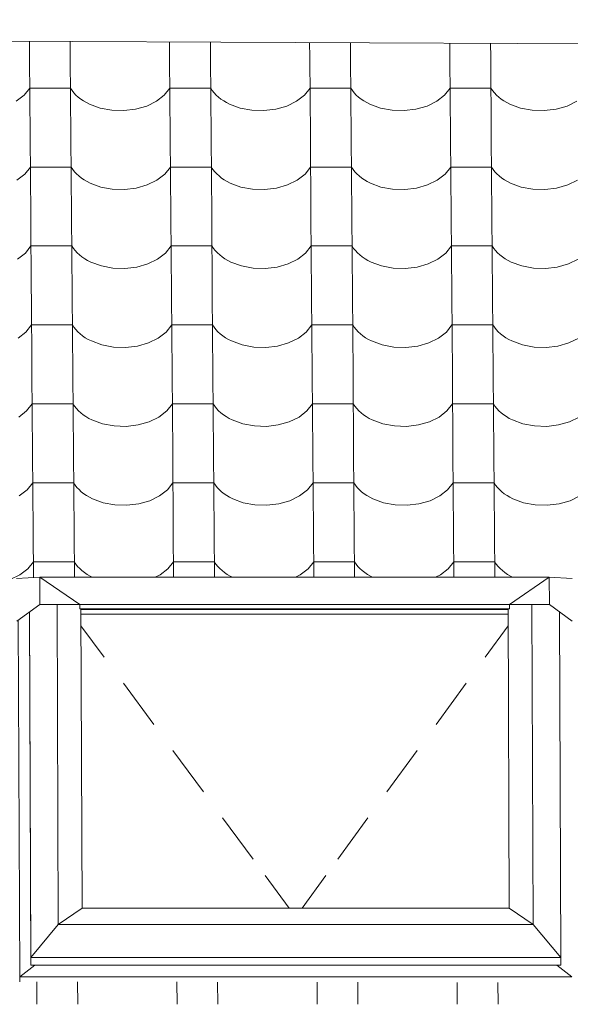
# Model space of a CAD drawing. Header units: millimetres. Extents: x -27785 to 104762, y -947 to 11132.
# Tile 55 of 146: x -15155 to -14507, y 9736 to 10896. Entities that reach past the tile are written whole.
import ezdxf

# ---------------------------------------------------------------- set-up
doc = ezdxf.new("R2010")
doc.units = ezdxf.units.MM
doc.header["$MEASUREMENT"] = 0
for name, color, linetype in [('POHLED JIŽNÍ_1_Bourané_Konstrukce - krov', 7, 'Continuous'), ('POHLED JIŽNÍ_1_Bourané_Konstrukce - střechy a skořepiny', 7, 'Continuous'), ('POHLED JIŽNÍ_1_Bourané_Výplně - Povrchové', 7, 'Continuous'), ('POHLED JIŽNÍ_1_Konstrukce - nosné', 7, 'Continuous')]:
    doc.layers.add(name, color=color, linetype=linetype)

# ---------------------------------------------------------------- blocks, each defined once
blk = doc.blocks.new('*X2', base_point=(-29303.7, -27473.9))
at = {"layer": 'POHLED JIŽNÍ_1_Bourané_Výplně - Povrchové', "color": 7, "linetype": 'Continuous', "lineweight": 13}
for p, q in [((-15143.7, 10870.5), (-15143.5, 10851.8)), ((-15095.6, 10870.3), (-15095.5, 10851.8)), ((-14978.7, 10869.7), (-14978.5, 10851.8)), ((-14930.6, 10869.5), (-14930.5, 10851.8)), ((-14813.7, 10868.9), (-14813.5, 10851.8)), ((-14765.6, 10868.7), (-14765.5, 10851.8)), ((-14648.7, 10868.1), (-14648.5, 10851.8)), ((-14600.6, 10867.9), (-14600.5, 10851.8)), ((-15143.5, 10851.5), (-15142.8, 10758.8)), ((-15095.5, 10851.5), (-15094.8, 10758.8)), ((-14978.5, 10851.5), (-14977.8, 10758.8)), ((-14930.5, 10851.5), (-14929.8, 10758.8)), ((-14813.5, 10851.5), (-14812.8, 10758.8)), ((-14765.5, 10851.5), (-14764.8, 10758.8)), ((-14648.5, 10851.5), (-14647.8, 10758.8)), ((-14600.5, 10851.5), (-14599.8, 10758.8)), ((-15149.8, 10806.9), (-15143.2, 10815.3)), ((-15119.2, 10815.3), (-15143.2, 10815.3)), ((-15095.2, 10815.3), (-15119.2, 10815.3)), ((-15095.2, 10815.3), (-15093.4, 10812.5)), ((-14984.8, 10806.9), (-14978.2, 10815.3)), ((-14954.2, 10815.3), (-14978.2, 10815.3)), ((-14930.2, 10815.3), (-14954.2, 10815.3)), ((-14930.2, 10815.3), (-14928.4, 10812.5)), ((-14819.9, 10806.9), (-14813.2, 10815.3)), ((-14789.2, 10815.3), (-14813.2, 10815.3)), ((-14765.2, 10815.3), (-14789.2, 10815.3)), ((-14765.2, 10815.3), (-14763.4, 10812.5)), ((-14654.9, 10806.9), (-14648.3, 10815.3)), ((-14624.2, 10815.3), (-14648.3, 10815.3)), ((-14600.2, 10815.3), (-14624.2, 10815.3)), ((-14600.2, 10815.3), (-14598.4, 10812.5)), ((-15159.1, 10799.8), (-15149.8, 10806.9)), ((-15093.4, 10812.5), (-15091.2, 10809.8)), ((-15091.2, 10809.8), (-15088.8, 10807.2)), ((-15088.8, 10807.2), (-15086.1, 10804.8)), ((-15086.1, 10804.8), (-15083.1, 10802.5)), ((-15083.1, 10802.5), (-15079.9, 10800.3)), ((-14994.1, 10799.8), (-14984.8, 10806.9)), ((-14928.4, 10812.5), (-14926.2, 10809.8)), ((-14926.2, 10809.8), (-14923.8, 10807.2)), ((-14923.8, 10807.2), (-14921.1, 10804.8)), ((-14921.1, 10804.8), (-14918.1, 10802.5)), ((-14918.1, 10802.5), (-14914.9, 10800.3)), ((-14829.1, 10799.8), (-14819.9, 10806.9)), ((-14763.4, 10812.5), (-14761.2, 10809.8)), ((-14761.2, 10809.8), (-14758.8, 10807.2)), ((-14758.8, 10807.2), (-14756.1, 10804.8)), ((-14756.1, 10804.8), (-14753.1, 10802.5)), ((-14753.1, 10802.5), (-14749.9, 10800.3)), ((-14664.1, 10799.8), (-14654.9, 10806.9)), ((-14598.4, 10812.5), (-14596.2, 10809.8)), ((-14596.2, 10809.8), (-14593.8, 10807.2)), ((-14593.8, 10807.2), (-14591.1, 10804.8)), ((-14591.1, 10804.8), (-14588.1, 10802.5)), ((-14588.1, 10802.5), (-14584.9, 10800.3)), ((-15079.9, 10800.3), (-15076.5, 10798.3)), ((-15076.5, 10798.3), (-15072.9, 10796.4)), ((-15072.9, 10796.4), (-15060.4, 10791.8)), ((-15060.4, 10791.8), (-15046.7, 10789.2)), ((-15032.5, 10788.8), (-15018.6, 10790.4)), ((-15018.6, 10790.4), (-15005.5, 10794.2)), ((-15005.5, 10794.2), (-14994.1, 10799.8)), ((-14914.9, 10800.3), (-14911.5, 10798.3)), ((-14911.5, 10798.3), (-14907.9, 10796.4)), ((-14907.9, 10796.4), (-14895.4, 10791.8)), ((-14895.4, 10791.8), (-14881.7, 10789.2)), ((-14867.5, 10788.8), (-14853.6, 10790.4)), ((-14853.6, 10790.4), (-14840.5, 10794.2)), ((-14840.5, 10794.2), (-14829.1, 10799.8)), ((-14749.9, 10800.3), (-14746.5, 10798.3)), ((-14746.5, 10798.3), (-14742.9, 10796.4)), ((-14742.9, 10796.4), (-14730.4, 10791.8)), ((-14730.4, 10791.8), (-14716.7, 10789.2)), ((-14702.5, 10788.8), (-14688.6, 10790.4)), ((-14688.6, 10790.4), (-14675.5, 10794.2)), ((-14675.5, 10794.2), (-14664.1, 10799.8)), ((-14584.9, 10800.3), (-14581.5, 10798.3)), ((-14581.5, 10798.3), (-14577.9, 10796.4)), ((-14577.9, 10796.4), (-14565.4, 10791.8)), ((-14565.4, 10791.8), (-14551.7, 10789.2)), ((-14537.5, 10788.8), (-14523.6, 10790.4)), ((-14523.6, 10790.4), (-14510.5, 10794.2)), ((-14510.5, 10794.2), (-14499.1, 10799.8)), ((-15046.7, 10789.2), (-15032.5, 10788.8)), ((-14881.7, 10789.2), (-14867.5, 10788.8)), ((-14716.7, 10789.2), (-14702.5, 10788.8)), ((-14551.7, 10789.2), (-14537.5, 10788.8)), ((-15142.8, 10758.5), (-15142.1, 10665.8)), ((-15094.8, 10758.5), (-15094, 10665.8)), ((-14977.8, 10758.5), (-14977.1, 10665.8)), ((-14929.8, 10758.5), (-14929, 10665.8)), ((-14812.8, 10758.5), (-14812.1, 10665.8)), ((-14764.8, 10758.5), (-14764, 10665.8)), ((-14647.8, 10758.5), (-14647.1, 10665.8)), ((-14599.8, 10758.5), (-14599.1, 10665.8)), ((-15149.1, 10713.9), (-15142.5, 10722.3)), ((-15118.5, 10722.3), (-15142.5, 10722.3)), ((-15094.5, 10722.3), (-15118.5, 10722.3)), ((-15094.5, 10722.3), (-15092.6, 10719.5)), ((-14984.1, 10713.9), (-14977.5, 10722.3)), ((-14953.5, 10722.3), (-14977.5, 10722.3)), ((-14929.5, 10722.3), (-14953.5, 10722.3)), ((-14929.5, 10722.3), (-14927.6, 10719.5)), ((-14819.1, 10713.9), (-14812.5, 10722.3)), ((-14788.5, 10722.3), (-14812.5, 10722.3)), ((-14764.5, 10722.3), (-14788.5, 10722.3)), ((-14764.5, 10722.3), (-14762.6, 10719.5)), ((-14654.1, 10713.9), (-14647.5, 10722.3)), ((-14623.5, 10722.3), (-14647.5, 10722.3)), ((-14599.5, 10722.3), (-14623.5, 10722.3)), ((-14599.5, 10722.3), (-14597.6, 10719.5)), ((-15158.4, 10706.8), (-15149.1, 10713.9)), ((-15092.6, 10719.5), (-15090.5, 10716.8)), ((-15090.5, 10716.8), (-15088.1, 10714.2)), ((-15088.1, 10714.2), (-15085.4, 10711.8)), ((-15085.4, 10711.8), (-15082.4, 10709.4)), ((-15082.4, 10709.4), (-15079.2, 10707.3)), ((-14993.4, 10706.8), (-14984.1, 10713.9)), ((-14927.6, 10719.5), (-14925.5, 10716.8)), ((-14925.5, 10716.8), (-14923.1, 10714.2)), ((-14923.1, 10714.2), (-14920.4, 10711.8)), ((-14920.4, 10711.8), (-14917.4, 10709.4)), ((-14917.4, 10709.4), (-14914.2, 10707.3)), ((-14828.4, 10706.8), (-14819.1, 10713.9)), ((-14762.6, 10719.5), (-14760.5, 10716.8)), ((-14760.5, 10716.8), (-14758.1, 10714.2)), ((-14758.1, 10714.2), (-14755.4, 10711.8)), ((-14755.4, 10711.8), (-14752.4, 10709.4)), ((-14752.4, 10709.4), (-14749.2, 10707.3)), ((-14663.4, 10706.8), (-14654.1, 10713.9)), ((-14597.6, 10719.5), (-14595.5, 10716.8)), ((-14595.5, 10716.8), (-14593.1, 10714.2)), ((-14593.1, 10714.2), (-14590.4, 10711.8)), ((-14590.4, 10711.8), (-14587.4, 10709.4)), ((-14587.4, 10709.4), (-14584.2, 10707.3)), ((-15079.2, 10707.3), (-15075.8, 10705.2)), ((-15075.8, 10705.2), (-15072.1, 10703.4)), ((-15072.1, 10703.4), (-15059.7, 10698.8)), ((-15059.7, 10698.8), (-15046, 10696.2)), ((-15017.8, 10697.4), (-15004.8, 10701.2)), ((-15004.8, 10701.2), (-14993.4, 10706.8)), ((-14914.2, 10707.3), (-14910.8, 10705.2)), ((-14910.8, 10705.2), (-14907.1, 10703.4)), ((-14907.1, 10703.4), (-14894.7, 10698.8)), ((-14894.7, 10698.8), (-14881, 10696.2)), ((-14852.8, 10697.4), (-14839.8, 10701.2)), ((-14839.8, 10701.2), (-14828.4, 10706.8)), ((-14749.2, 10707.3), (-14745.8, 10705.2)), ((-14745.8, 10705.2), (-14742.2, 10703.4)), ((-14742.2, 10703.4), (-14729.7, 10698.8)), ((-14729.7, 10698.8), (-14716, 10696.2)), ((-14687.8, 10697.4), (-14674.8, 10701.2)), ((-14674.8, 10701.2), (-14663.4, 10706.8)), ((-14584.2, 10707.3), (-14580.8, 10705.2)), ((-14580.8, 10705.2), (-14577.2, 10703.4)), ((-14577.2, 10703.4), (-14564.7, 10698.8)), ((-14564.7, 10698.8), (-14551, 10696.2)), ((-14522.9, 10697.4), (-14509.8, 10701.2)), ((-14509.8, 10701.2), (-14498.4, 10706.8)), ((-15046, 10696.2), (-15031.8, 10695.8)), ((-15031.8, 10695.8), (-15017.8, 10697.4)), ((-14881, 10696.2), (-14866.8, 10695.8)), ((-14866.8, 10695.8), (-14852.8, 10697.4)), ((-14716, 10696.2), (-14701.8, 10695.8)), ((-14701.8, 10695.8), (-14687.8, 10697.4)), ((-14551, 10696.2), (-14536.8, 10695.8)), ((-14536.8, 10695.8), (-14522.9, 10697.4)), ((-15142.1, 10665.5), (-15141.4, 10572.8)), ((-15094, 10665.5), (-15093.3, 10572.8)), ((-14977.1, 10665.5), (-14976.4, 10572.8)), ((-14929, 10665.5), (-14928.3, 10572.8)), ((-14812.1, 10665.5), (-14811.4, 10572.8)), ((-14764, 10665.5), (-14763.3, 10572.8)), ((-14647.1, 10665.5), (-14646.4, 10572.8)), ((-14599.1, 10665.5), (-14598.3, 10572.8)), ((-15148.4, 10620.9), (-15141.8, 10629.3)), ((-15117.8, 10629.3), (-15141.8, 10629.3)), ((-15093.8, 10629.3), (-15117.8, 10629.3)), ((-15093.8, 10629.3), (-15091.9, 10626.5)), ((-14983.4, 10620.9), (-14976.8, 10629.3)), ((-14952.8, 10629.3), (-14976.8, 10629.3)), ((-14928.8, 10629.3), (-14952.8, 10629.3)), ((-14928.8, 10629.3), (-14926.9, 10626.5)), ((-14818.4, 10620.9), (-14811.8, 10629.3)), ((-14787.8, 10629.3), (-14811.8, 10629.3)), ((-14763.8, 10629.3), (-14787.8, 10629.3)), ((-14763.8, 10629.3), (-14761.9, 10626.5)), ((-14653.4, 10620.9), (-14646.8, 10629.3)), ((-14622.8, 10629.3), (-14646.8, 10629.3)), ((-14598.8, 10629.3), (-14622.8, 10629.3)), ((-14598.8, 10629.3), (-14596.9, 10626.5)), ((-15157.6, 10613.7), (-15148.4, 10620.9)), ((-15091.9, 10626.5), (-15089.8, 10623.8)), ((-15089.8, 10623.8), (-15087.3, 10621.2)), ((-15087.3, 10621.2), (-15084.6, 10618.8)), ((-15084.6, 10618.8), (-15081.7, 10616.4)), ((-15081.7, 10616.4), (-15078.5, 10614.3)), ((-14992.7, 10613.7), (-14983.4, 10620.9)), ((-14926.9, 10626.5), (-14924.8, 10623.8)), ((-14924.8, 10623.8), (-14922.3, 10621.2)), ((-14922.3, 10621.2), (-14919.6, 10618.8)), ((-14919.6, 10618.8), (-14916.7, 10616.4)), ((-14916.7, 10616.4), (-14913.5, 10614.3)), ((-14827.7, 10613.7), (-14818.4, 10620.9)), ((-14761.9, 10626.5), (-14759.8, 10623.8)), ((-14759.8, 10623.8), (-14757.4, 10621.2)), ((-14757.4, 10621.2), (-14754.7, 10618.8)), ((-14754.7, 10618.8), (-14751.7, 10616.4)), ((-14751.7, 10616.4), (-14748.5, 10614.3)), ((-14662.7, 10613.7), (-14653.4, 10620.9)), ((-14596.9, 10626.5), (-14594.8, 10623.8)), ((-14594.8, 10623.8), (-14592.4, 10621.2)), ((-14592.4, 10621.2), (-14589.7, 10618.8)), ((-14589.7, 10618.8), (-14586.7, 10616.4)), ((-14586.7, 10616.4), (-14583.5, 10614.3)), ((-15078.5, 10614.3), (-15075.1, 10612.2)), ((-15075.1, 10612.2), (-15071.4, 10610.4)), ((-15071.4, 10610.4), (-15058.9, 10605.8)), ((-15058.9, 10605.8), (-15045.3, 10603.2)), ((-15017.1, 10604.4), (-15004.1, 10608.2)), ((-15004.1, 10608.2), (-14992.7, 10613.7)), ((-14913.5, 10614.3), (-14910.1, 10612.2)), ((-14910.1, 10612.2), (-14906.4, 10610.4)), ((-14906.4, 10610.4), (-14893.9, 10605.8)), ((-14893.9, 10605.8), (-14880.3, 10603.2)), ((-14852.1, 10604.4), (-14839.1, 10608.2)), ((-14839.1, 10608.2), (-14827.7, 10613.7)), ((-14748.5, 10614.3), (-14745.1, 10612.2)), ((-14745.1, 10612.2), (-14741.4, 10610.4)), ((-14741.4, 10610.4), (-14728.9, 10605.8)), ((-14728.9, 10605.8), (-14715.3, 10603.2)), ((-14687.1, 10604.4), (-14674.1, 10608.2)), ((-14674.1, 10608.2), (-14662.7, 10613.7)), ((-14583.5, 10614.3), (-14580.1, 10612.2)), ((-14580.1, 10612.2), (-14576.4, 10610.4)), ((-14576.4, 10610.4), (-14564, 10605.8)), ((-14564, 10605.8), (-14550.3, 10603.2)), ((-14522.1, 10604.4), (-14509.1, 10608.2)), ((-14509.1, 10608.2), (-14497.7, 10613.7)), ((-15045.3, 10603.2), (-15031.1, 10602.8)), ((-15031.1, 10602.8), (-15017.1, 10604.4)), ((-14880.3, 10603.2), (-14866.1, 10602.8)), ((-14866.1, 10602.8), (-14852.1, 10604.4)), ((-14715.3, 10603.2), (-14701.1, 10602.8)), ((-14701.1, 10602.8), (-14687.1, 10604.4)), ((-14550.3, 10603.2), (-14536.1, 10602.8)), ((-14536.1, 10602.8), (-14522.1, 10604.4)), ((-15141.3, 10572.5), (-15140.6, 10479.8)), ((-15093.3, 10572.5), (-15092.6, 10479.8)), ((-14976.4, 10572.5), (-14975.6, 10479.8)), ((-14928.3, 10572.5), (-14927.6, 10479.8)), ((-14811.4, 10572.5), (-14810.6, 10479.8)), ((-14763.3, 10572.5), (-14762.6, 10479.8)), ((-14646.4, 10572.5), (-14645.6, 10479.8)), ((-14598.3, 10572.5), (-14597.6, 10479.8)), ((-15147.7, 10527.9), (-15141.1, 10536.3)), ((-15117.1, 10536.3), (-15141.1, 10536.3)), ((-15093, 10536.3), (-15117.1, 10536.3)), ((-15093, 10536.3), (-15091.2, 10533.5)), ((-14982.7, 10527.9), (-14976.1, 10536.3)), ((-14952.1, 10536.3), (-14976.1, 10536.3)), ((-14928, 10536.3), (-14952.1, 10536.3)), ((-14928, 10536.3), (-14926.2, 10533.5)), ((-14817.7, 10527.9), (-14811.1, 10536.3)), ((-14787.1, 10536.3), (-14811.1, 10536.3)), ((-14763, 10536.3), (-14787.1, 10536.3)), ((-14763, 10536.3), (-14761.2, 10533.5)), ((-14652.7, 10527.9), (-14646.1, 10536.3)), ((-14622.1, 10536.3), (-14646.1, 10536.3)), ((-14598, 10536.3), (-14622.1, 10536.3)), ((-14598, 10536.3), (-14596.2, 10533.5)), ((-15156.9, 10520.7), (-15147.7, 10527.9)), ((-15091.2, 10533.5), (-15089, 10530.8)), ((-15089, 10530.8), (-15086.6, 10528.2)), ((-15086.6, 10528.2), (-15083.9, 10525.8)), ((-15083.9, 10525.8), (-15081, 10523.4)), ((-14991.9, 10520.7), (-14982.7, 10527.9)), ((-14926.2, 10533.5), (-14924.1, 10530.8)), ((-14924.1, 10530.8), (-14921.6, 10528.2)), ((-14921.6, 10528.2), (-14918.9, 10525.8)), ((-14918.9, 10525.8), (-14916, 10523.4)), ((-14826.9, 10520.7), (-14817.7, 10527.9)), ((-14761.2, 10533.5), (-14759.1, 10530.8)), ((-14759.1, 10530.8), (-14756.6, 10528.2)), ((-14756.6, 10528.2), (-14753.9, 10525.8)), ((-14753.9, 10525.8), (-14751, 10523.4)), ((-14661.9, 10520.7), (-14652.7, 10527.9)), ((-14596.2, 10533.5), (-14594.1, 10530.8)), ((-14594.1, 10530.8), (-14591.6, 10528.2)), ((-14591.6, 10528.2), (-14588.9, 10525.8)), ((-14588.9, 10525.8), (-14586, 10523.4)), ((-15081, 10523.4), (-15077.8, 10521.2)), ((-15077.8, 10521.2), (-15074.3, 10519.2)), ((-15074.3, 10519.2), (-15070.7, 10517.4)), ((-15070.7, 10517.4), (-15058.2, 10512.8)), ((-15058.2, 10512.8), (-15044.5, 10510.2)), ((-15016.4, 10511.4), (-15003.4, 10515.1)), ((-15003.4, 10515.1), (-14991.9, 10520.7)), ((-14916, 10523.4), (-14912.8, 10521.2)), ((-14912.8, 10521.2), (-14909.3, 10519.2)), ((-14909.3, 10519.2), (-14905.7, 10517.4)), ((-14905.7, 10517.4), (-14893.2, 10512.8)), ((-14893.2, 10512.8), (-14879.5, 10510.2)), ((-14851.4, 10511.4), (-14838.4, 10515.1)), ((-14838.4, 10515.1), (-14826.9, 10520.7)), ((-14751, 10523.4), (-14747.8, 10521.2)), ((-14747.8, 10521.2), (-14744.3, 10519.2)), ((-14744.3, 10519.2), (-14740.7, 10517.4)), ((-14740.7, 10517.4), (-14728.2, 10512.8)), ((-14728.2, 10512.8), (-14714.5, 10510.2)), ((-14686.4, 10511.4), (-14673.4, 10515.1)), ((-14673.4, 10515.1), (-14661.9, 10520.7)), ((-14586, 10523.4), (-14582.8, 10521.2)), ((-14582.8, 10521.2), (-14579.3, 10519.2)), ((-14579.3, 10519.2), (-14575.7, 10517.4)), ((-14575.7, 10517.4), (-14563.2, 10512.8)), ((-14563.2, 10512.8), (-14549.5, 10510.2)), ((-14521.4, 10511.4), (-14508.4, 10515.1)), ((-14508.4, 10515.1), (-14496.9, 10520.7)), ((-15044.5, 10510.2), (-15030.4, 10509.8)), ((-15030.4, 10509.8), (-15016.4, 10511.4)), ((-14879.5, 10510.2), (-14865.4, 10509.8)), ((-14865.4, 10509.8), (-14851.4, 10511.4)), ((-14714.5, 10510.2), (-14700.4, 10509.8)), ((-14700.4, 10509.8), (-14686.4, 10511.4)), ((-14549.5, 10510.2), (-14535.4, 10509.8)), ((-14535.4, 10509.8), (-14521.4, 10511.4)), ((-15140.6, 10479.4), (-15139.9, 10386.8)), ((-15092.6, 10479.4), (-15091.9, 10386.8)), ((-14975.6, 10479.4), (-14974.9, 10386.8)), ((-14927.6, 10479.4), (-14926.9, 10386.8)), ((-14810.6, 10479.4), (-14809.9, 10386.8)), ((-14762.6, 10479.4), (-14761.9, 10386.8)), ((-14645.6, 10479.4), (-14644.9, 10386.8)), ((-14597.6, 10479.4), (-14596.9, 10386.8)), ((-15146.9, 10434.9), (-15140.3, 10443.3)), ((-15116.3, 10443.3), (-15140.3, 10443.3)), ((-15092.3, 10443.3), (-15116.3, 10443.3)), ((-15092.3, 10443.3), (-15090.5, 10440.5)), ((-14982, 10434.9), (-14975.3, 10443.3)), ((-14951.3, 10443.3), (-14975.3, 10443.3)), ((-14927.3, 10443.3), (-14951.3, 10443.3)), ((-14927.3, 10443.3), (-14925.5, 10440.5)), ((-14817, 10434.9), (-14810.4, 10443.3)), ((-14786.3, 10443.3), (-14810.4, 10443.3)), ((-14762.3, 10443.3), (-14786.3, 10443.3)), ((-14762.3, 10443.3), (-14760.5, 10440.5)), ((-14652, 10434.9), (-14645.4, 10443.3)), ((-14621.3, 10443.3), (-14645.4, 10443.3)), ((-14597.3, 10443.3), (-14621.3, 10443.3)), ((-14597.3, 10443.3), (-14595.5, 10440.5)), ((-15156.2, 10427.7), (-15146.9, 10434.9)), ((-15090.5, 10440.5), (-15088.3, 10437.8)), ((-15088.3, 10437.8), (-15085.9, 10435.2)), ((-15085.9, 10435.2), (-15083.2, 10432.7)), ((-15083.2, 10432.7), (-15080.2, 10430.4)), ((-14991.2, 10427.7), (-14982, 10434.9)), ((-14925.5, 10440.5), (-14923.3, 10437.8)), ((-14923.3, 10437.8), (-14920.9, 10435.2)), ((-14920.9, 10435.2), (-14918.2, 10432.7)), ((-14918.2, 10432.7), (-14915.2, 10430.4)), ((-14826.2, 10427.7), (-14817, 10434.9)), ((-14760.5, 10440.5), (-14758.3, 10437.8)), ((-14758.3, 10437.8), (-14755.9, 10435.2)), ((-14755.9, 10435.2), (-14753.2, 10432.7)), ((-14753.2, 10432.7), (-14750.2, 10430.4)), ((-14661.2, 10427.7), (-14652, 10434.9)), ((-14595.5, 10440.5), (-14593.3, 10437.8)), ((-14593.3, 10437.8), (-14590.9, 10435.2)), ((-14590.9, 10435.2), (-14588.2, 10432.7)), ((-14588.2, 10432.7), (-14585.2, 10430.4)), ((-15080.2, 10430.4), (-15077, 10428.2)), ((-15077, 10428.2), (-15073.6, 10426.2)), ((-15073.6, 10426.2), (-15070, 10424.4)), ((-15070, 10424.4), (-15057.5, 10419.8)), ((-15057.5, 10419.8), (-15043.8, 10417.2)), ((-15015.7, 10418.4), (-15002.6, 10422.1)), ((-15002.6, 10422.1), (-14991.2, 10427.7)), ((-14915.2, 10430.4), (-14912, 10428.2)), ((-14912, 10428.2), (-14908.6, 10426.2)), ((-14908.6, 10426.2), (-14905, 10424.4)), ((-14905, 10424.4), (-14892.5, 10419.8)), ((-14892.5, 10419.8), (-14878.8, 10417.2)), ((-14850.7, 10418.4), (-14837.6, 10422.1)), ((-14837.6, 10422.1), (-14826.2, 10427.7)), ((-14750.2, 10430.4), (-14747, 10428.2)), ((-14747, 10428.2), (-14743.6, 10426.2)), ((-14743.6, 10426.2), (-14740, 10424.4)), ((-14740, 10424.4), (-14727.5, 10419.8)), ((-14727.5, 10419.8), (-14713.8, 10417.2)), ((-14685.7, 10418.4), (-14672.6, 10422.1)), ((-14672.6, 10422.1), (-14661.2, 10427.7)), ((-14585.2, 10430.4), (-14582, 10428.2)), ((-14582, 10428.2), (-14578.6, 10426.2)), ((-14578.6, 10426.2), (-14575, 10424.4)), ((-14575, 10424.4), (-14562.5, 10419.8)), ((-14562.5, 10419.8), (-14548.8, 10417.2)), ((-14520.7, 10418.4), (-14507.7, 10422.1)), ((-14507.7, 10422.1), (-14496.2, 10427.7)), ((-15043.8, 10417.2), (-15029.6, 10416.7)), ((-15029.6, 10416.7), (-15015.7, 10418.4)), ((-14878.8, 10417.2), (-14864.6, 10416.7)), ((-14864.6, 10416.7), (-14850.7, 10418.4)), ((-14713.8, 10417.2), (-14699.6, 10416.7)), ((-14699.6, 10416.7), (-14685.7, 10418.4)), ((-14548.8, 10417.2), (-14534.6, 10416.7)), ((-14534.6, 10416.7), (-14520.7, 10418.4)), ((-15139.9, 10386.4), (-15139.2, 10293.8)), ((-15091.9, 10386.4), (-15091.1, 10293.8)), ((-14974.9, 10386.4), (-14974.2, 10293.8)), ((-14926.9, 10386.4), (-14926.2, 10293.8)), ((-14809.9, 10386.4), (-14809.2, 10293.8)), ((-14761.9, 10386.4), (-14761.2, 10293.8)), ((-14644.9, 10386.4), (-14644.2, 10293.8)), ((-14596.9, 10386.4), (-14596.2, 10293.8)), ((-15146.2, 10341.9), (-15139.6, 10350.3)), ((-15115.6, 10350.3), (-15139.6, 10350.3)), ((-15091.6, 10350.3), (-15115.6, 10350.3)), ((-15091.6, 10350.3), (-15089.7, 10347.5)), ((-14981.2, 10341.9), (-14974.6, 10350.3)), ((-14950.6, 10350.3), (-14974.6, 10350.3)), ((-14926.6, 10350.3), (-14950.6, 10350.3)), ((-14926.6, 10350.3), (-14924.7, 10347.5)), ((-14816.2, 10341.9), (-14809.6, 10350.3)), ((-14785.6, 10350.3), (-14809.6, 10350.3)), ((-14761.6, 10350.3), (-14785.6, 10350.3)), ((-14761.6, 10350.3), (-14759.7, 10347.5)), ((-14651.2, 10341.9), (-14644.6, 10350.3)), ((-14620.6, 10350.3), (-14644.6, 10350.3)), ((-14596.6, 10350.3), (-14620.6, 10350.3)), ((-14596.6, 10350.3), (-14594.8, 10347.5)), ((-15155.5, 10334.7), (-15146.2, 10341.9)), ((-15089.7, 10347.5), (-15087.6, 10344.8)), ((-15087.6, 10344.8), (-15085.2, 10342.2)), ((-15085.2, 10342.2), (-15082.5, 10339.7)), ((-15082.5, 10339.7), (-15079.5, 10337.4)), ((-14990.5, 10334.7), (-14981.2, 10341.9)), ((-14924.7, 10347.5), (-14922.6, 10344.8)), ((-14922.6, 10344.8), (-14920.2, 10342.2)), ((-14920.2, 10342.2), (-14917.5, 10339.7)), ((-14917.5, 10339.7), (-14914.5, 10337.4)), ((-14825.5, 10334.7), (-14816.2, 10341.9)), ((-14759.7, 10347.5), (-14757.6, 10344.8)), ((-14757.6, 10344.8), (-14755.2, 10342.2)), ((-14755.2, 10342.2), (-14752.5, 10339.7)), ((-14752.5, 10339.7), (-14749.5, 10337.4)), ((-14660.5, 10334.7), (-14651.2, 10341.9)), ((-14594.8, 10347.5), (-14592.6, 10344.8)), ((-14592.6, 10344.8), (-14590.2, 10342.2)), ((-14590.2, 10342.2), (-14587.5, 10339.7)), ((-14587.5, 10339.7), (-14584.5, 10337.4)), ((-15079.5, 10337.4), (-15076.3, 10335.2)), ((-15076.3, 10335.2), (-15072.9, 10333.2)), ((-15072.9, 10333.2), (-15069.2, 10331.4)), ((-15069.2, 10331.4), (-15056.8, 10326.8)), ((-15056.8, 10326.8), (-15043.1, 10324.2)), ((-15014.9, 10325.4), (-15001.9, 10329.1)), ((-15001.9, 10329.1), (-14990.5, 10334.7)), ((-14914.5, 10337.4), (-14911.3, 10335.2)), ((-14911.3, 10335.2), (-14907.9, 10333.2)), ((-14907.9, 10333.2), (-14904.3, 10331.4)), ((-14904.3, 10331.4), (-14891.8, 10326.8)), ((-14891.8, 10326.8), (-14878.1, 10324.2)), ((-14849.9, 10325.4), (-14836.9, 10329.1)), ((-14836.9, 10329.1), (-14825.5, 10334.7)), ((-14749.5, 10337.4), (-14746.3, 10335.2)), ((-14746.3, 10335.2), (-14742.9, 10333.2)), ((-14742.9, 10333.2), (-14739.3, 10331.4)), ((-14739.3, 10331.4), (-14726.8, 10326.8)), ((-14726.8, 10326.8), (-14713.1, 10324.2)), ((-14685, 10325.4), (-14671.9, 10329.1)), ((-14671.9, 10329.1), (-14660.5, 10334.7)), ((-14584.5, 10337.4), (-14581.3, 10335.2)), ((-14581.3, 10335.2), (-14577.9, 10333.2)), ((-14577.9, 10333.2), (-14574.3, 10331.4)), ((-14574.3, 10331.4), (-14561.8, 10326.8)), ((-14561.8, 10326.8), (-14548.1, 10324.2)), ((-14520, 10325.4), (-14506.9, 10329.1)), ((-14506.9, 10329.1), (-14495.5, 10334.7)), ((-15043.1, 10324.2), (-15028.9, 10323.7)), ((-15028.9, 10323.7), (-15014.9, 10325.4)), ((-14878.1, 10324.2), (-14863.9, 10323.7)), ((-14863.9, 10323.7), (-14849.9, 10325.4)), ((-14713.1, 10324.2), (-14698.9, 10323.7)), ((-14698.9, 10323.7), (-14685, 10325.4)), ((-14548.1, 10324.2), (-14533.9, 10323.7)), ((-14533.9, 10323.7), (-14520, 10325.4)), ((-15139.2, 10293.4), (-15138.8, 10238.6)), ((-15091.1, 10293.4), (-15090.7, 10239)), ((-14974.2, 10293.4), (-14973.8, 10239)), ((-14926.1, 10293.4), (-14925.7, 10239)), ((-14809.2, 10293.4), (-14808.8, 10239)), ((-14761.2, 10293.4), (-14760.7, 10239)), ((-14644.2, 10293.4), (-14643.8, 10239)), ((-14596.2, 10293.4), (-14595.7, 10239)), ((-15145.5, 10248.9), (-15138.9, 10257.3)), ((-15114.9, 10257.3), (-15138.9, 10257.3)), ((-15090.9, 10257.3), (-15114.9, 10257.3)), ((-15090.9, 10257.3), (-15089, 10254.5)), ((-14980.5, 10248.9), (-14973.9, 10257.3)), ((-14949.9, 10257.3), (-14973.9, 10257.3)), ((-14925.9, 10257.3), (-14949.9, 10257.3)), ((-14925.9, 10257.3), (-14924, 10254.5)), ((-14815.5, 10248.9), (-14808.9, 10257.3)), ((-14784.9, 10257.3), (-14808.9, 10257.3)), ((-14760.9, 10257.3), (-14784.9, 10257.3)), ((-14760.9, 10257.3), (-14759, 10254.5)), ((-14650.5, 10248.9), (-14643.9, 10257.3)), ((-14619.9, 10257.3), (-14643.9, 10257.3)), ((-14595.9, 10257.3), (-14619.9, 10257.3)), ((-14595.9, 10257.3), (-14594, 10254.5)), ((-15154.8, 10241.7), (-15145.5, 10248.9)), ((-15089, 10254.5), (-15086.9, 10251.8)), ((-15086.9, 10251.8), (-15084.4, 10249.2)), ((-15084.4, 10249.2), (-15081.7, 10246.7)), ((-15081.7, 10246.7), (-15078.8, 10244.4)), ((-14989.8, 10241.7), (-14980.5, 10248.9)), ((-14924, 10254.5), (-14921.9, 10251.8)), ((-14921.9, 10251.8), (-14919.5, 10249.2)), ((-14919.5, 10249.2), (-14916.8, 10246.7)), ((-14916.8, 10246.7), (-14913.8, 10244.4)), ((-14824.8, 10241.7), (-14815.5, 10248.9)), ((-14759, 10254.5), (-14756.9, 10251.8)), ((-14756.9, 10251.8), (-14754.5, 10249.2)), ((-14754.5, 10249.2), (-14751.8, 10246.7)), ((-14751.8, 10246.7), (-14748.8, 10244.4)), ((-14659.8, 10241.7), (-14650.5, 10248.9)), ((-14594, 10254.5), (-14591.9, 10251.8)), ((-14591.9, 10251.8), (-14589.5, 10249.2)), ((-14589.5, 10249.2), (-14586.8, 10246.7)), ((-14586.8, 10246.7), (-14583.8, 10244.4)), ((-15166.2, 10236.1), (-15154.8, 10241.7)), ((-15078.8, 10244.4), (-15075.6, 10242.2)), ((-15075.6, 10242.2), (-15072.2, 10240.2)), ((-15072.2, 10240.2), (-15069.7, 10239)), ((-14995.4, 10239), (-14989.8, 10241.7)), ((-14913.8, 10244.4), (-14910.6, 10242.2)), ((-14910.6, 10242.2), (-14907.2, 10240.2)), ((-14907.2, 10240.2), (-14904.7, 10239)), ((-14830.4, 10239), (-14824.8, 10241.7)), ((-14748.8, 10244.4), (-14745.6, 10242.2)), ((-14745.6, 10242.2), (-14742.2, 10240.2)), ((-14742.2, 10240.2), (-14739.7, 10239)), ((-14665.4, 10239), (-14659.8, 10241.7)), ((-14583.8, 10244.4), (-14580.6, 10242.2)), ((-14580.6, 10242.2), (-14577.2, 10240.2)), ((-14577.2, 10240.2), (-14574.7, 10239)), ((-15135, 9762.2), (-15134.8, 9735.7)), ((-15087, 9762.1), (-15086.8, 9735.7)), ((-14970, 9762), (-14969.8, 9735.7)), ((-14922, 9761.9), (-14921.8, 9735.7)), ((-14805, 9761.7), (-14804.8, 9735.7)), ((-14757, 9761.6), (-14756.8, 9735.7)), ((-14640.1, 9761.4), (-14639.9, 9735.7)), ((-14592, 9761.4), (-14591.8, 9735.7))]:
    blk.add_line(p, q, dxfattribs=at)

msp = doc.modelspace()

# ---------------------------------------------------------------- linework, layer by layer
at = {"layer": 'POHLED JIŽNÍ_1_Bourané_Konstrukce - krov', "color": 7, "linetype": 'Continuous', "lineweight": 13}
for p, q in [((-15131.5, 10239), (-15158.7, 10237.6)), ((-15131.5, 10239), (-15131.4, 10206.9)), ((-15084.4, 10206.9), (-15131.5, 10239)), ((-14531.6, 10239), (-15131.5, 10239)), ((-14578.4, 10206.9), (-14531.6, 10239)), ((-14531.6, 10239), (-14531.4, 10206.9)), ((-14504.7, 10237.6), (-14531.6, 10239)), ((-15131.4, 10206.9), (-15158.5, 10187.2)), ((-15084.4, 10206.9), (-15131.4, 10206.9)), ((-15111.1, 10206.9), (-15109.6, 9829.8)), ((-15084.4, 10201.8), (-15084.4, 10206.9)), ((-14578.4, 10206.9), (-15084.4, 10206.9)), ((-14578.4, 10201.8), (-15084.4, 10201.8)), ((-15082.9, 10201.8), (-15081.5, 9849)), ((-14580.1, 10200.9), (-15082.9, 10200.9)), ((-14580.1, 10201.8), (-14578.6, 9849)), ((-14578.4, 10201.8), (-14578.4, 10206.9)), ((-14578.4, 10206.9), (-14531.4, 10206.9)), ((-14552, 10206.9), (-14550.4, 9829.8)), ((-14531.4, 10206.9), (-14504.5, 10187.2)), ((-15156.7, 10188.5), (-15155, 9768.1)), ((-15143.7, 10198), (-15142, 9781.9)), ((-15143.6, 10198), (-15142, 9791)), ((-14580, 10195.4), (-15082.9, 10195.4)), ((-14519.6, 10198.2), (-14518, 9791)), ((-15082.9, 10181.7), (-15055.5, 10144.6)), ((-14580, 10181.8), (-14607.1, 10144.6)), ((-15033, 10114.1), (-14997.1, 10065.3)), ((-14629.3, 10114.1), (-14664.9, 10065.3)), ((-14974.6, 10034.8), (-14938.6, 9986)), ((-14687.1, 10034.8), (-14722.7, 9986)), ((-14916.1, 9955.5), (-14880.2, 9906.7)), ((-14745, 9955.5), (-14780.5, 9906.7)), ((-14866.1, 9887.6), (-14837.6, 9849)), ((-14794.5, 9887.6), (-14822.6, 9849)), ((-15109.6, 9829.8), (-15081.5, 9849)), ((-15081.5, 9849), (-14578.6, 9849)), ((-14578.6, 9849), (-14550.4, 9829.8)), ((-15142, 9791), (-15109.6, 9829.8)), ((-15109.6, 9829.8), (-14550.4, 9829.8)), ((-14550.4, 9829.8), (-14518, 9791)), ((-15155, 9768.1), (-15137.3, 9781.9)), ((-15142, 9791), (-14518, 9791)), ((-15142, 9781.9), (-15142, 9791)), ((-15142, 9781.9), (-14518, 9781.9)), ((-14522.8, 9781.9), (-14505, 9768.1)), ((-14518, 9791), (-14518, 9781.9)), ((-15155, 9762.3), (-15155, 9768.1)), ((-15155, 9768.1), (-14505, 9768.1))]:
    msp.add_line(p, q, dxfattribs=at)
at = {"layer": 'POHLED JIŽNÍ_1_Bourané_Konstrukce - střechy a skořepiny', "color": 7, "linetype": 'Continuous', "lineweight": 13}
msp.add_line((-129.5, 10799), (-20488.6, 10896), dxfattribs=at)

# ---------------------------------------------------------------- block references
at = {"layer": 'POHLED JIŽNÍ_1_Konstrukce - nosné', "color": 9, "linetype": 'Continuous', "lineweight": 13}
msp.add_blockref('*X2', (-29303.7, -27473.9), dxfattribs=at)

doc.saveas('drawing.dxf')
